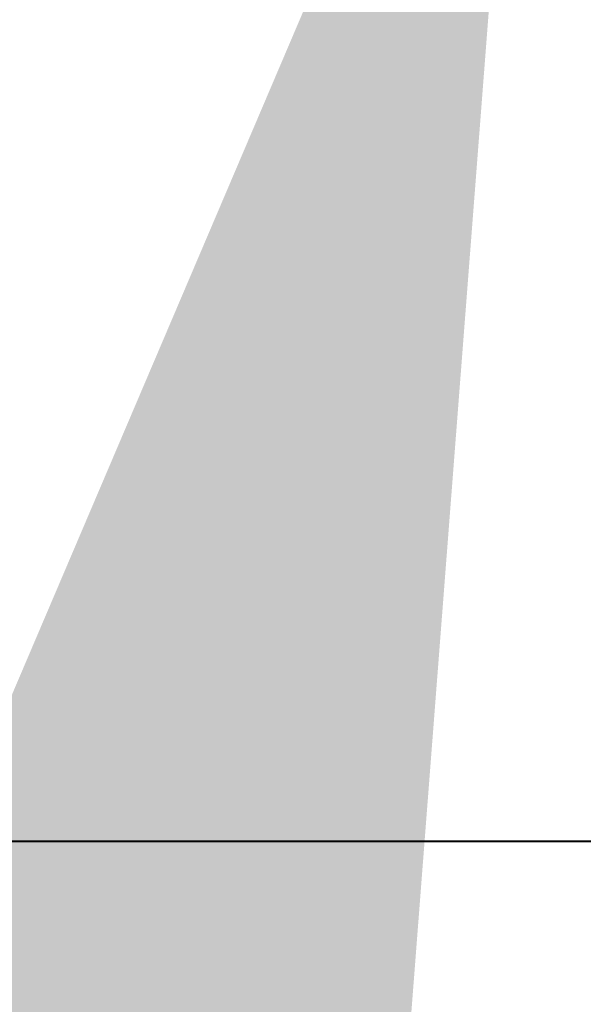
# Model space of a CAD drawing. Header units: inches. Extents: x 727810 to 1461440, y 2714588 to 5435005.
# Tile 10 of 233: x 728339 to 728345, y 2715572 to 2715583. Entities that reach past the tile are written whole.
import ezdxf

# ---------------------------------------------------------------- set-up
doc = ezdxf.new("R2010")
doc.units = ezdxf.units.IN
doc.header["$MEASUREMENT"] = 0
doc.layers.add('Inverter Room', color=7, linetype='Continuous')
doc.styles.add('ROMANS', font='ROMANS.shx', dxfattribs={"height": 10})
doc.dimstyles.new('ROMANS$7', dxfattribs={"dimscale": 100, "dimtxt": 2.5, "dimasz": 2, "dimexe": 20, "dimexo": 20, "dimgap": 0.5, "dimtad": 1, "dimdec": 0, "dimrnd": 5, "dimzin": 0, "dimdsep": 46, "dimtxsty": 'ROMANS', "dimcen": 0.09, "dimdle": 20, "dimclrd": 256, "dimclre": 256, "dimclrt": 3, "dimadec": 0, "dimazin": 0, "dimtfac": 20, "dimtdec": 0, "dimtix": 1, "dimtmove": 2, "dimatfit": 3, "dimfxl": 1, "dimtolj": 1, "dimtzin": 0, "dimarcsym": 0})

msp = doc.modelspace()

# ---------------------------------------------------------------- linework, layer by layer
at = {"color": 3, "lineweight": 40}
msp.add_line((728362.91078, 2715573.5094), (728323.26504, 2715573.5094), dxfattribs=at)

# ---------------------------------------------------------------- leaders
at = {"layer": 'Inverter Room', "ltscale": 0.5}
msp.add_leader([(728344.57695, 2715588.99417, 0.148), (728344.33623, 2715588.01117, 0.148), (728343.76963, 2715588.01882, 0.148)], dimstyle='ROMANS$7', override={"dimtxt": 150, "dimgap": 0.5, "dimtad": 0, "dimtfill": 1, "dimarcsym": 1}, dxfattribs=at)

doc.saveas('drawing.dxf')
